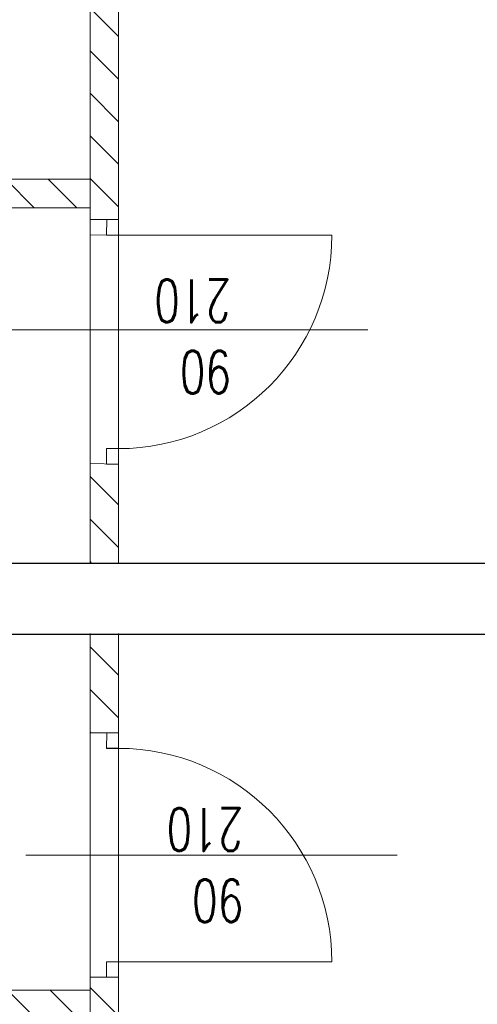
# Model space of a CAD drawing. Header units: millimetres. Extents: x -2948 to 78628, y 64669 to 215420.
# Tile 57 of 256: x 55257 to 55450, y 75974 to 76389. Entities that reach past the tile are written whole.
import ezdxf

# ---------------------------------------------------------------- set-up
doc = ezdxf.new("R2010")
doc.units = ezdxf.units.MM
for name, color, linetype, lineweight in [('NOWE SCIANY', 3, 'Continuous', 13), ('WYMIAR', 5, 'Continuous', 13), ('ŚCIANY', 7, 'Continuous', 30)]:
    doc.layers.add(name, color=color, linetype=linetype, lineweight=lineweight)
doc.styles.add('style2', font='romans.shx', dxfattribs={"width": 0.7})
pattern_1 = [(135, (17962.765, -27595.734), (-8.9802561, -8.9802561), [])]

msp = doc.modelspace()

# ---------------------------------------------------------------- hatches: boundary and pattern name
at = {"layer": 'NOWE SCIANY', "ltscale": 2, "true_color": 0x33a319, "transparency": 33554687}
h = msp.add_hatch(dxfattribs=at)
h.set_pattern_fill('ANSI31', color=84, scale=4)
h.set_pattern_definition(pattern_1)
h.paths.add_polyline_path([(55286.5, 76725.33), (55286.5, 76701.74), (55286.5, 76304.64), (55298.5, 76304.64), (55298.5, 76725.33)])
h.paths.add_polyline_path([(55280, 76321.64), (55280, 76316.64), (55279.9, 76316.64), (55279.76, 76309.64), (55286.5, 76309.64), (55286.5, 76317.24), (55286.5, 76321.64)])
h.paths.add_polyline_path([(55286.5, 75984.64), (55286.5, 75683.12), (55298.5, 75683.12), (55298.5, 75984.64)])
h.paths.add_polyline_path([(55005.52, 75572.64), (55005.52, 75560.64), (55286.53, 75561.25), (55286.53, 75572.85)])
h = msp.add_hatch(dxfattribs=at)
h.set_pattern_fill('ANSI31', color=84, scale=4)
h.set_pattern_definition(pattern_1)
h.paths.add_polyline_path([(55005.49, 75979.64), (55005.49, 75967.64), (55286.5, 75967.64), (55286.5, 75972.59), (55286.5, 75979.64), (55122.5, 75979.64), (55110.5, 75979.64)])
edge = h.paths.add_edge_path()
edge.add_line((55005.49, 76321.64), (55005.49, 76309.64))
edge.add_line((55005.49, 76309.64), (55038, 76309.64))
edge.add_arc((55039.25, 76306.92), 3, 90.0293, 114.6441, ccw=False)
edge.add_line((55039.25, 76309.92), (55073.44, 76309.94))
edge.add_arc((55073.44, 76306.94), 3, 64.5672, 90.0293, ccw=False)
edge.add_line((55074.73, 76309.64), (55123.5, 76309.64))
edge.add_line((55123.5, 76309.64), (55286.5, 76309.64))
edge.add_line((55286.5, 76309.64), (55286.5, 76321.64))
edge.add_line((55286.5, 76321.64), (55005.49, 76321.64))
at = {"layer": 'WYMIAR', "ltscale": 2, "true_color": 0x33a319, "transparency": 33554687}
h = msp.add_hatch(dxfattribs=at)
h.set_pattern_fill('ANSI31', color=84, scale=4)
h.set_pattern_definition(pattern_1)
h.paths.add_polyline_path([(55286.5, 76201.79), (55286.5, 76159.64), (55298.5, 76159.64), (55298.5, 76201.55), (55293.5, 76201.55), (55293.5, 76201.65)])
h.paths.add_polyline_path([(55286.5, 76129.64), (55286.5, 76088.2), (55293.55, 76088.2), (55298.5, 76088.2), (55298.5, 76129.64)])

# ---------------------------------------------------------------- linework, layer by layer
at = {"layer": 'NOWE SCIANY', "lineweight": 5}
for p, q in [((55005.49, 76321.64), (55286.5, 76321.64)), ((55286.5, 76317.24), (55286.5, 76305.24)), ((55286.5, 76309.64), (55123.5, 76309.64))]:
    msp.add_line(p, q, dxfattribs=at)
at = {"layer": 'NOWE SCIANY'}
for p, q in [((55293.5, 76298.05), (55293.55, 76304.64)), ((55298.5, 76298.05), (55293.5, 76298.05)), ((55247.11, 76258.17), (55403.67, 76258.17)), ((55298.5, 76208.05), (55293.5, 76208.05)), ((55293.5, 76201.55), (55293.5, 76208.05)), ((55293.5, 76081.61), (55293.55, 76088.2)), ((55298.5, 76081.61), (55293.5, 76081.61)), ((55416.06, 76036.61), (55259.5, 76036.61)), ((55298.5, 75991.61), (55293.5, 75991.61)), ((55293.5, 75985.11), (55293.5, 75991.61))]:
    msp.add_line(p, q, dxfattribs=at)
at = {"layer": 'NOWE SCIANY', "color": 12, "ltscale": 2, "true_color": 0xdb0000}
for p, q in [((55294.5, 76298.05), (55388.5, 76298.05)), ((55294.5, 75991.61), (55388.5, 75991.61))]:
    msp.add_line(p, q, dxfattribs=at)
at = {"layer": 'NOWE SCIANY', "lineweight": 5}
for points in [[(55298.5, 76159.64), (55298.5, 76725.33), (55286.5, 76725.33), (55286.5, 76159.64)], [(55110.49, 76129.64), (55110.49, 76129.64), (55110.5, 75979.64), (55122.5, 75979.64), (55122.5, 76129.64), (55122.5, 75979.64), (55005.49, 75979.64), (55005.49, 75967.64), (55286.5, 75967.64), (55286.5, 75979.64), (55122.5, 75979.64)], [(55298.5, 76130.05), (55298.5, 75561.05), (55286.5, 75561.05), (55286.5, 76130.05)]]:
    msp.add_lwpolyline(points, dxfattribs=at)
at = {"layer": 'NOWE SCIANY'}
for points in [[(55298.5, 76298.11), (55286.5, 76298.2)], [(55286.5, 76291.24), (55286.5, 76279.24)], [(55298.5, 76081.66), (55293.5, 76081.7)], [(55286.5, 75998.05), (55286.5, 76010.05)], [(55293.5, 75985.11), (55298.5, 75985.11), (55286.5, 75985.11)]]:
    msp.add_lwpolyline(points, dxfattribs=at)
at = {"layer": 'NOWE SCIANY', "ltscale": 2}
msp.add_lwpolyline([(55293.5, 76201.55), (55298.5, 76201.55), (55286.5, 76201.79)], dxfattribs=at)
at = {"layer": 'NOWE SCIANY', "color": 12, "ltscale": 2, "true_color": 0xdb0000}
for centre, start, end in [((55298.5, 76298.05), 270, 0), ((55298.5, 75991.61), 0, 90)]:
    msp.add_arc(centre, 90, start, end, dxfattribs=at)
at = {"layer": 'WYMIAR', "color": 3, "ltscale": 2}
for points in [[(55286.5, 76309.64), (55286.5, 76304.64), (55298.5, 76304.64)], [(55293.55, 76088.2), (55286.5, 76088.2), (55298.5, 76088.2)], [(55298.5, 75985.11), (55286.5, 75985.11)]]:
    msp.add_lwpolyline(points, dxfattribs=at)
at = {"layer": 'ŚCIANY', "ltscale": 2}
for p, q in [((55298.49, 76159.64), (55005.49, 76159.64)), ((55596.49, 76159.64), (55298.49, 76159.64)), ((55596.49, 76129.64), (55189.99, 76129.64))]:
    msp.add_line(p, q, dxfattribs=at)

# ---------------------------------------------------------------- texts
at = {"layer": 'NOWE SCIANY', "linetype": 'Continuous', "ltscale": 0.2, "char_height": 18, "width": 280.1371, "attachment_point": 1, "rotation": 179.9915, "style": 'style2'}
for insert in [(55345.98, 76231.35), (55351.18, 76008.33)]:
    msp.add_mtext('90\\P210', dxfattribs=dict(at, insert=insert))

doc.saveas('drawing.dxf')
